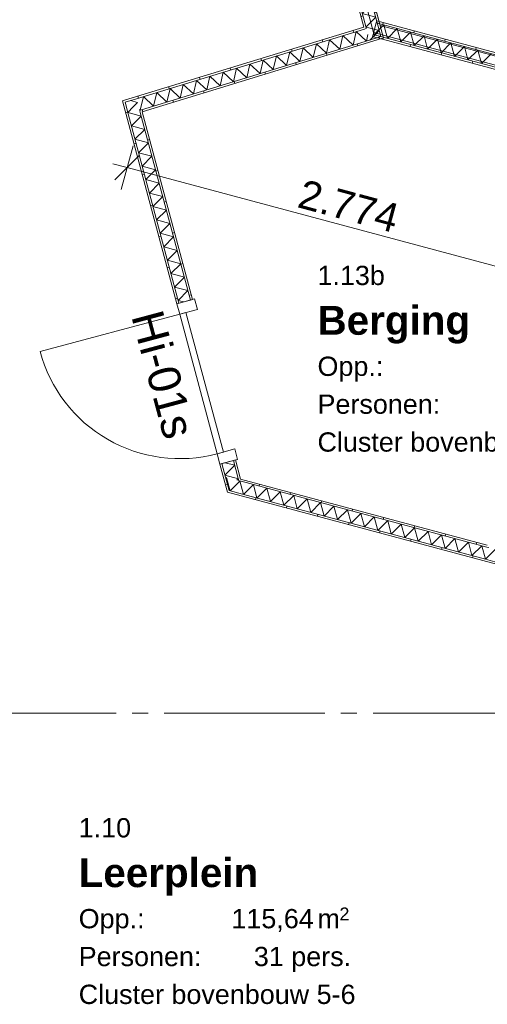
# Model space of a CAD drawing. Header units: millimetres. Extents: x 10 to 584, y 10 to 831.
# Tile 16 of 61: x 189 to 218, y 349 to 410. Entities that reach past the tile are written whole.
import ezdxf
from ezdxf.xclip import XClip

# ---------------------------------------------------------------- set-up
doc = ezdxf.new("R2010")
doc.units = ezdxf.units.MM
doc.header["$MEASUREMENT"] = 0
doc.header["$XCLIPFRAME"] = 0
doc.linetypes.add('B0204', pattern=[13, 10, -1, 1, -1])
for name, color, linetype in [('21 Buitenwanden', 7, 'Continuous'), ('22 NC Binnenwanden', 7, 'Continuous'), ('22 NC Binnenwanden Deuren', 7, 'Continuous'), ('22 NC Binnenwanden Deurlabels', 7, 'Continuous'), ('22 NC Binnenwanden Doorsnede-arcering', 7, 'Continuous'), ('22 NC Binnenwanden Laagscheidingslijnen', 7, 'Continuous'), ('23 Vloeren', 7, 'Continuous'), ('A Stramien', 7, 'Continuous'), ('Maatvoering 1_ 50_100', 7, 'Continuous'), ('Z Ruimtefuncties', 7, 'Continuous')]:
    doc.layers.add(name, color=color, linetype=linetype)
doc.styles.add('GENERATED_STYLE_1', font='txt')
doc.styles.add('GENERATED_STYLE_3', font='txt')
pattern_1 = [(255, (78, 259.1879), (-1.931852, 0.517638), [])]
pattern_2 = [(195, (78, 259.1879), (-0.517638, 1.931852), [])]
pattern_3 = [(75, (78, 259.1879), (-1.931852, 0.517638), [])]
pattern_4 = [(15, (78, 259.1879), (-0.517638, 1.931852), [])]
pattern_5 = [(107, (78, 259.1879), (1.91261, 0.584743), [])]

# ---------------------------------------------------------------- blocks, each defined once
blk = doc.blocks.new('*X119')
at = {"layer": '22 NC Binnenwanden Doorsnede-arcering', "color": 7, "linetype": 'Continuous', "lineweight": 0}
for p, q in [((211.667, 410.047), (211.054, 409.435)), ((211.667, 410.047), (211.891, 409.211)), ((212.503, 409.823), (211.891, 409.211)), ((212.503, 409.823), (212.727, 408.987)), ((213.34, 409.599), (212.727, 408.987)), ((213.34, 409.599), (213.564, 408.763)), ((211.027, 409.536), (211.054, 409.435)), ((214.176, 409.375), (213.564, 408.763)), ((214.176, 409.375), (214.4, 408.539)), ((215.013, 409.151), (214.4, 408.539)), ((215.013, 409.151), (215.237, 408.314)), ((215.849, 408.927), (215.237, 408.314)), ((215.849, 408.927), (216.073, 408.09)), ((216.686, 408.703), (216.073, 408.09)), ((216.686, 408.703), (216.91, 407.866)), ((217.522, 408.478), (216.91, 407.866)), ((217.522, 408.478), (217.746, 407.642)), ((218.359, 408.254), (217.746, 407.642))]:
    blk.add_line(p, q, dxfattribs=at)
blk = doc.blocks.new('*X158')
at = {"layer": '22 NC Binnenwanden Doorsnede-arcering', "color": 7, "linetype": 'Continuous', "lineweight": 0}
blk.add_line((211.186, 409.486), (210.807, 409.107), dxfattribs=at)
blk = doc.blocks.new('*X159')
at = {"layer": '22 NC Binnenwanden Doorsnede-arcering', "color": 7, "linetype": 'Continuous', "lineweight": 0}
for q in [(210.732, 409.868), (211.186, 409.486)]:
    blk.add_line((211.391, 409.692), q, dxfattribs=at)
blk = doc.blocks.new('*X160')
at = {"layer": '22 NC Binnenwanden Doorsnede-arcering', "color": 7, "linetype": 'Continuous', "lineweight": 0}
for p, q in [((199.736, 453.191), (199.124, 452.578)), ((199.736, 453.191), (199.205, 453.333)), ((199.96, 452.354), (199.124, 452.578)), ((199.96, 452.354), (199.348, 451.742)), ((200.184, 451.517), (199.348, 451.742)), ((200.184, 451.517), (199.572, 450.905)), ((200.408, 450.681), (199.572, 450.905)), ((200.408, 450.681), (199.796, 450.069)), ((200.632, 449.844), (199.796, 450.069)), ((200.632, 449.844), (200.02, 449.232)), ((200.857, 449.008), (200.02, 449.232)), ((200.857, 449.008), (200.244, 448.396)), ((201.081, 448.171), (200.244, 448.396)), ((201.081, 448.171), (200.468, 447.559)), ((201.305, 447.335), (200.468, 447.559)), ((201.305, 447.335), (200.693, 446.723)), ((201.529, 446.498), (200.693, 446.723)), ((201.529, 446.498), (200.917, 445.886)), ((201.753, 445.662), (200.917, 445.886)), ((201.753, 445.662), (201.141, 445.05)), ((201.977, 444.825), (201.141, 445.05)), ((201.977, 444.825), (201.365, 444.213)), ((202.201, 443.989), (201.365, 444.213)), ((202.201, 443.989), (201.589, 443.376)), ((202.426, 443.152), (201.589, 443.376)), ((202.426, 443.152), (201.813, 442.54)), ((202.65, 442.316), (201.813, 442.54)), ((202.65, 442.316), (202.037, 441.703)), ((202.874, 441.479), (202.037, 441.703)), ((202.874, 441.479), (202.262, 440.867)), ((203.098, 440.643), (202.262, 440.867)), ((203.098, 440.643), (202.486, 440.03)), ((203.322, 439.806), (202.486, 440.03)), ((203.322, 439.806), (202.71, 439.194)), ((203.546, 438.97), (202.71, 439.194)), ((203.546, 438.97), (202.934, 438.357)), ((203.771, 438.133), (202.934, 438.357)), ((203.771, 438.133), (203.158, 437.521)), ((203.995, 437.297), (203.158, 437.521)), ((203.995, 437.297), (203.382, 436.684)), ((204.219, 436.46), (203.382, 436.684)), ((204.219, 436.46), (203.606, 435.848)), ((204.443, 435.624), (203.606, 435.848)), ((204.443, 435.624), (203.831, 435.011)), ((204.667, 434.787), (203.831, 435.011)), ((204.667, 434.787), (204.055, 434.175)), ((204.891, 433.951), (204.055, 434.175)), ((204.891, 433.951), (204.279, 433.338)), ((205.115, 433.114), (204.279, 433.338)), ((205.115, 433.114), (204.503, 432.502)), ((205.34, 432.278), (204.503, 432.502)), ((205.34, 432.278), (204.727, 431.665)), ((205.564, 431.441), (204.727, 431.665)), ((205.564, 431.441), (204.951, 430.829)), ((205.788, 430.605), (204.951, 430.829)), ((205.788, 430.605), (205.175, 429.992)), ((206.012, 429.768), (205.175, 429.992)), ((206.012, 429.768), (205.4, 429.156)), ((206.236, 428.932), (205.4, 429.156)), ((206.236, 428.932), (205.624, 428.319)), ((206.46, 428.095), (205.624, 428.319)), ((206.46, 428.095), (205.848, 427.483)), ((206.684, 427.259), (205.848, 427.483)), ((206.684, 427.259), (206.072, 426.646)), ((206.909, 426.422), (206.072, 426.646)), ((206.909, 426.422), (206.296, 425.81)), ((207.133, 425.585), (206.296, 425.81)), ((207.133, 425.585), (206.52, 424.973)), ((207.357, 424.749), (206.52, 424.973)), ((207.357, 424.749), (206.744, 424.137)), ((207.581, 423.912), (206.744, 424.137)), ((207.581, 423.912), (206.969, 423.3)), ((207.805, 423.076), (206.969, 423.3)), ((207.805, 423.076), (207.193, 422.464)), ((208.029, 422.239), (207.193, 422.464)), ((208.029, 422.239), (207.417, 421.627)), ((208.253, 421.403), (207.417, 421.627)), ((208.253, 421.403), (207.641, 420.791)), ((208.478, 420.566), (207.641, 420.791)), ((208.478, 420.566), (207.865, 419.954)), ((208.702, 419.73), (207.865, 419.954)), ((208.702, 419.73), (208.089, 419.118)), ((208.926, 418.893), (208.089, 419.118)), ((208.926, 418.893), (208.313, 418.281)), ((209.15, 418.057), (208.313, 418.281)), ((209.15, 418.057), (208.538, 417.444)), ((209.374, 417.22), (208.538, 417.444)), ((209.374, 417.22), (208.762, 416.608)), ((209.598, 416.384), (208.762, 416.608)), ((209.598, 416.384), (208.986, 415.771)), ((209.822, 415.547), (208.986, 415.771)), ((209.822, 415.547), (209.21, 414.935)), ((210.047, 414.711), (209.21, 414.935)), ((210.047, 414.711), (209.434, 414.098)), ((210.271, 413.874), (209.434, 414.098)), ((210.271, 413.874), (209.658, 413.262)), ((210.495, 413.038), (209.658, 413.262)), ((210.495, 413.038), (209.882, 412.425)), ((210.719, 412.201), (209.882, 412.425)), ((210.719, 412.201), (210.107, 411.589)), ((210.943, 411.365), (210.107, 411.589)), ((210.943, 411.365), (210.331, 410.752)), ((211.167, 410.528), (210.331, 410.752)), ((211.167, 410.528), (210.555, 409.916)), ((210.732, 409.868), (210.555, 409.916))]:
    blk.add_line(p, q, dxfattribs=at)
blk = doc.blocks.new('*X289')
at = {"layer": '22 NC Binnenwanden Doorsnede-arcering', "color": 7, "linetype": 'Continuous', "lineweight": 0}
for p in [(201.83, 381.826), (202.083, 381.097)]:
    blk.add_line(p, (201.875, 381.871), dxfattribs=at)
blk = doc.blocks.new('*X290')
at = {"layer": '22 NC Binnenwanden Doorsnede-arcering', "color": 7, "linetype": 'Continuous', "lineweight": 0}
for q in [(202.666, 381.602), (202.083, 381.097)]:
    blk.add_line((202.099, 381.035), q, dxfattribs=at)
blk = doc.blocks.new('*X291')
at = {"layer": '22 NC Binnenwanden Doorsnede-arcering', "color": 7, "linetype": 'Continuous', "lineweight": 0}
for p, q in [((202.666, 381.602), (202.712, 381.647)), ((202.936, 380.811), (202.712, 381.647)), ((202.936, 380.811), (203.548, 381.423)), ((203.773, 380.587), (203.548, 381.423)), ((203.773, 380.587), (204.385, 381.199)), ((204.609, 380.362), (204.385, 381.199)), ((204.609, 380.362), (205.221, 380.975)), ((205.446, 380.138), (205.221, 380.975)), ((205.446, 380.138), (206.058, 380.751)), ((206.282, 379.914), (206.058, 380.751)), ((206.282, 379.914), (206.894, 380.527)), ((207.119, 379.69), (206.894, 380.527)), ((207.119, 379.69), (207.731, 380.302)), ((207.955, 379.466), (207.731, 380.302)), ((207.955, 379.466), (208.567, 380.078)), ((208.792, 379.242), (208.567, 380.078)), ((208.792, 379.242), (209.404, 379.854)), ((209.628, 379.018), (209.404, 379.854)), ((209.628, 379.018), (210.24, 379.63)), ((210.465, 378.793), (210.24, 379.63)), ((210.465, 378.793), (211.077, 379.406)), ((211.301, 378.569), (211.077, 379.406)), ((211.301, 378.569), (211.914, 379.182)), ((212.138, 378.345), (211.914, 379.182)), ((212.138, 378.345), (212.75, 378.958)), ((212.974, 378.121), (212.75, 378.958)), ((212.974, 378.121), (213.587, 378.733)), ((213.811, 377.897), (213.587, 378.733)), ((213.811, 377.897), (214.423, 378.509)), ((214.647, 377.673), (214.423, 378.509)), ((214.647, 377.673), (215.26, 378.285)), ((215.484, 377.449), (215.26, 378.285)), ((215.484, 377.449), (216.096, 378.061)), ((216.32, 377.224), (216.096, 378.061)), ((216.32, 377.224), (216.933, 377.837)), ((217.157, 377), (216.933, 377.837)), ((217.157, 377), (217.769, 377.613)), ((217.993, 376.776), (217.769, 377.613)), ((217.993, 376.776), (218.015, 376.798))]:
    blk.add_line(p, q, dxfattribs=at)
blk = doc.blocks.new('*X292')
at = {"layer": '22 NC Binnenwanden Doorsnede-arcering', "color": 7, "linetype": 'Continuous', "lineweight": 0}
for p in [(218.015, 376.798), (218.778, 376.746)]:
    blk.add_line(p, (218.606, 377.389), dxfattribs=at)
blk = doc.blocks.new('*X333')
at = {"layer": '22 NC Binnenwanden Doorsnede-arcering', "color": 7, "linetype": 'Continuous', "lineweight": 0}
for p in [(195.89, 405.331), (196.074, 404.944)]:
    blk.add_line(p, (196.34, 405.21), dxfattribs=at)
blk = doc.blocks.new('*X334')
at = {"layer": '22 NC Binnenwanden Doorsnede-arcering', "color": 7, "linetype": 'Continuous', "lineweight": 0}
for q in [(196.074, 404.944), (195.904, 404.551)]:
    blk.add_line((195.728, 404.598), q, dxfattribs=at)
blk = doc.blocks.new('*X335')
at = {"layer": '22 NC Binnenwanden Doorsnede-arcering', "color": 7, "linetype": 'Continuous', "lineweight": 0}
for p, q in [((195.904, 404.551), (196.565, 404.374)), ((195.952, 403.762), (196.565, 404.374)), ((195.952, 403.762), (196.789, 403.537)), ((196.176, 402.925), (196.789, 403.537)), ((196.176, 402.925), (197.013, 402.701)), ((196.4, 402.089), (197.013, 402.701)), ((196.4, 402.089), (197.237, 401.864)), ((196.625, 401.252), (197.237, 401.864)), ((196.625, 401.252), (197.461, 401.028)), ((196.849, 400.416), (197.461, 401.028)), ((196.849, 400.416), (197.685, 400.191)), ((197.073, 399.579), (197.685, 400.191)), ((197.073, 399.579), (197.909, 399.355)), ((197.297, 398.743), (197.909, 399.355)), ((197.297, 398.743), (198.134, 398.518)), ((197.521, 397.906), (198.134, 398.518)), ((197.521, 397.906), (198.358, 397.682)), ((197.745, 397.069), (198.358, 397.682)), ((197.745, 397.069), (198.582, 396.845)), ((197.969, 396.233), (198.582, 396.845)), ((197.969, 396.233), (198.806, 396.009)), ((198.194, 395.396), (198.806, 396.009)), ((198.194, 395.396), (199.03, 395.172)), ((198.418, 394.56), (199.03, 395.172)), ((198.418, 394.56), (199.254, 394.336)), ((198.642, 393.723), (199.254, 394.336)), ((198.642, 393.723), (199.478, 393.499)), ((198.866, 392.887), (199.478, 393.499)), ((198.866, 392.887), (199.206, 392.796))]:
    blk.add_line(p, q, dxfattribs=at)
blk = doc.blocks.new('*X336')
at = {"layer": '22 NC Binnenwanden Doorsnede-arcering', "color": 7, "linetype": 'Continuous', "lineweight": 0}
for p, q in [((201.78, 382.012), (202.392, 382.625)), ((201.795, 382.785), (202.392, 382.625)), ((201.78, 382.012), (202.616, 381.788)), ((202.526, 381.697), (202.616, 381.788))]:
    blk.add_line(p, q, dxfattribs=at)
blk = doc.blocks.new('*X337')
at = {"layer": '22 NC Binnenwanden Doorsnede-arcering', "color": 7, "linetype": 'Continuous', "lineweight": 0}
for p, q in [((209.76, 408.787), (209.954, 409.631)), ((210.588, 409.04), (209.954, 409.631)), ((208.103, 408.281), (208.298, 409.125)), ((208.931, 408.534), (208.298, 409.125)), ((208.931, 408.534), (209.126, 409.378)), ((209.76, 408.787), (209.126, 409.378)), ((210.588, 409.04), (210.681, 409.445)), ((205.619, 407.521), (205.814, 408.365)), ((206.447, 407.774), (205.814, 408.365)), ((206.447, 407.774), (206.642, 408.618)), ((207.275, 408.027), (206.642, 408.618)), ((207.275, 408.027), (207.47, 408.871)), ((208.103, 408.281), (207.47, 408.871)), ((203.962, 407.015), (204.157, 407.859)), ((204.791, 407.268), (204.157, 407.859)), ((204.791, 407.268), (204.985, 408.112)), ((205.619, 407.521), (204.985, 408.112)), ((202.306, 406.508), (202.501, 407.352)), ((203.134, 406.761), (202.501, 407.352)), ((203.134, 406.761), (203.329, 407.605)), ((203.962, 407.015), (203.329, 407.605)), ((199.821, 405.749), (200.016, 406.592)), ((200.65, 406.002), (200.016, 406.592)), ((200.65, 406.002), (200.844, 406.846)), ((201.478, 406.255), (200.844, 406.846)), ((201.478, 406.255), (201.673, 407.099)), ((202.306, 406.508), (201.673, 407.099)), ((198.165, 405.242), (198.36, 406.086)), ((198.993, 405.495), (198.36, 406.086)), ((198.993, 405.495), (199.188, 406.339)), ((199.821, 405.749), (199.188, 406.339)), ((196.509, 404.736), (196.704, 405.58)), ((197.337, 404.989), (196.704, 405.58)), ((197.337, 404.989), (197.532, 405.833)), ((198.165, 405.242), (197.532, 405.833)), ((196.509, 404.736), (196.454, 404.787))]:
    blk.add_line(p, q, dxfattribs=at)
blk = doc.blocks.new('Drawing_2_2', base_point=(78, 259.188))
at = {"layer": '22 NC Binnenwanden Doorsnede-arcering', "linetype": 'Continuous', "lineweight": 0, "true_color": 0x000000}
h = blk.add_hatch(dxfattribs=at)
h.set_pattern_fill('930_Lijnen_vert_200_0002', color=18, style=0, pattern_type=2)
h.set_pattern_definition(pattern_2)
h.paths.add_polyline_path([(199.497, 454.083), (211.492, 409.317), (211.611, 409.353), (199.626, 454.083)])
h = blk.add_hatch(dxfattribs=at)
h.set_pattern_fill('930_Lijnen_vert_200_0002', color=18, style=0, pattern_type=2)
h.set_pattern_definition(pattern_2)
h.paths.add_polyline_path([(198.825, 453.208), (210.428, 409.906), (210.548, 409.943), (198.955, 453.208)])
h = blk.add_hatch(dxfattribs=at)
h.set_pattern_fill('930_Lijnen_vert_200_0002', color=18, style=0, pattern_type=2)
h.set_pattern_definition(pattern_1)
h.paths.add_polyline_path([(289.565, 389.304), (211.23, 410.294), (211.198, 410.173), (289.533, 389.183)])
h = blk.add_hatch(dxfattribs=at)
h.set_pattern_fill('930_Lijnen_vert_200_0002', color=18, style=0, pattern_type=2)
h.set_pattern_definition(pattern_5)
h.paths.add_polyline_path([(210.428, 409.906), (195.526, 405.351), (195.559, 405.23), (210.46, 409.786)])
h = blk.add_hatch(dxfattribs=at)
h.set_pattern_fill('930_Lijnen_vert_200_0002', color=18, style=0, pattern_type=2)
h.set_pattern_definition(pattern_2)
h.paths.add_polyline_path([(210.548, 409.943), (210.428, 409.906), (210.58, 409.822)])
h = blk.add_hatch(dxfattribs=at)
h.set_pattern_fill('930_Lijnen_vert_200_0002', color=18, style=0, pattern_type=2)
h.set_pattern_definition(pattern_2)
h.paths.add_polyline_path([(210.428, 409.906), (210.46, 409.786), (210.58, 409.822)])
h = blk.add_hatch(dxfattribs=at)
h.set_pattern_fill('930_Lijnen_vert_200_0002', color=18, style=0, pattern_type=2)
h.set_pattern_definition(pattern_5)
h.paths.add_polyline_path([(211.492, 409.317), (196.59, 404.761), (196.623, 404.64), (211.524, 409.196)])
h = blk.add_hatch(dxfattribs=at)
h.set_pattern_fill('930_Lijnen_vert_200_0002', color=18, style=0, pattern_type=2)
h.set_pattern_definition(pattern_1)
h.paths.add_polyline_path([(289.339, 388.459), (211.004, 409.449), (210.971, 409.328), (289.307, 388.338)])
h = blk.add_hatch(dxfattribs=at)
h.set_pattern_fill('930_Lijnen_vert_200_0002', color=18, style=0, pattern_type=2)
h.set_pattern_definition(pattern_2)
h.paths.add_polyline_path([(211.492, 409.317), (211.644, 409.232), (211.611, 409.353)])
h = blk.add_hatch(dxfattribs=at)
h.set_pattern_fill('930_Lijnen_vert_200_0002', color=18, style=0, pattern_type=2)
h.set_pattern_definition(pattern_2)
h.paths.add_polyline_path([(211.492, 409.317), (211.524, 409.196), (211.644, 409.232)])
h = blk.add_hatch(dxfattribs=at)
h.set_pattern_fill('930_Lijnen_vert_200_0002', color=18, style=0, pattern_type=2)
h.set_pattern_definition(pattern_4)
h.paths.add_polyline_path([(195.407, 405.314), (195.559, 405.23), (195.526, 405.351)])
h = blk.add_hatch(dxfattribs=at)
h.set_pattern_fill('930_Lijnen_vert_200_0002', color=18, style=0, pattern_type=2)
h.set_pattern_definition(pattern_4)
h.paths.add_polyline_path([(195.559, 405.23), (195.407, 405.314), (195.439, 405.193)])
h = blk.add_hatch(dxfattribs=at)
h.set_pattern_fill('930_Lijnen_vert_200_0002', color=18, style=0, pattern_type=2)
h.set_pattern_definition(pattern_4)
h.paths.add_polyline_path([(195.439, 405.193), (198.791, 392.684), (198.912, 392.717), (195.559, 405.23)])
h = blk.add_hatch(dxfattribs=at)
h.set_pattern_fill('930_Lijnen_vert_200_0002', color=18, style=0, pattern_type=2)
h.set_pattern_definition(pattern_4)
h.paths.add_polyline_path([(196.471, 404.724), (196.623, 404.64), (196.59, 404.761)])
h = blk.add_hatch(dxfattribs=at)
h.set_pattern_fill('930_Lijnen_vert_200_0002', color=18, style=0, pattern_type=2)
h.set_pattern_definition(pattern_4)
h.paths.add_polyline_path([(196.623, 404.64), (196.471, 404.724), (196.503, 404.603)])
h = blk.add_hatch(dxfattribs=at)
h.set_pattern_fill('930_Lijnen_vert_200_0002', color=18, style=0, pattern_type=2)
h.set_pattern_definition(pattern_4)
h.paths.add_polyline_path([(196.623, 404.64), (196.503, 404.603), (199.636, 392.911), (199.757, 392.943)])
h = blk.add_hatch(dxfattribs=at)
h.set_pattern_fill('930_Lijnen_vert_200_0002', color=18, style=0, pattern_type=2)
h.set_pattern_definition(pattern_4)
h.paths.add_polyline_path([(201.588, 382.729), (201.467, 382.697), (201.898, 381.089), (202.037, 381.052)])
h = blk.add_hatch(dxfattribs=at)
h.set_pattern_fill('930_Lijnen_vert_200_0002', color=18, style=0, pattern_type=2)
h.set_pattern_definition(pattern_4)
h.paths.add_polyline_path([(202.312, 382.923), (202.612, 381.803), (202.752, 381.766), (202.433, 382.956)])
h = blk.add_hatch(dxfattribs=at)
h.set_pattern_fill('930_Lijnen_vert_200_0002', color=18, style=0, pattern_type=2)
h.set_pattern_definition(pattern_3)
h.paths.add_polyline_path([(202.612, 381.803), (202.65, 381.664), (202.752, 381.766)])
h = blk.add_hatch(dxfattribs=at)
h.set_pattern_fill('930_Lijnen_vert_200_0002', color=18, style=0, pattern_type=2)
h.set_pattern_definition(pattern_3)
h.paths.add_polyline_path([(202.752, 381.766), (202.65, 381.664), (202.789, 381.627)])
h = blk.add_hatch(dxfattribs=at)
h.set_pattern_fill('930_Lijnen_vert_200_0002', color=18, style=0, pattern_type=2)
h.set_pattern_definition(pattern_3)
h.paths.add_polyline_path([(218.114, 377.65), (202.752, 381.766), (202.789, 381.627), (218.082, 377.529)])
h = blk.add_hatch(dxfattribs=at)
h.set_pattern_fill('930_Lijnen_vert_200_0002', color=18, style=0, pattern_type=2)
h.set_pattern_definition(pattern_3)
h.paths.add_polyline_path([(202.037, 381.052), (201.898, 381.089), (201.935, 380.949)])
h = blk.add_hatch(dxfattribs=at)
h.set_pattern_fill('930_Lijnen_vert_200_0002', color=18, style=0, pattern_type=2)
h.set_pattern_definition(pattern_3)
h.paths.add_polyline_path([(201.935, 380.949), (202.075, 380.912), (202.037, 381.052)])
h = blk.add_hatch(dxfattribs=at)
h.set_pattern_fill('930_Lijnen_vert_200_0002', color=18, style=0, pattern_type=2)
h.set_pattern_definition(pattern_3)
h.paths.add_polyline_path([(202.037, 381.052), (202.075, 380.912), (222.257, 375.504), (222.289, 375.625)])
h = blk.add_hatch(dxfattribs=at)
h.set_pattern_fill('930_Lijnen_vert_200_0002', color=18, style=0, pattern_type=2)
h.set_pattern_definition(pattern_3)
h.paths.add_polyline_path([(218.235, 377.617), (218.114, 377.65), (218.082, 377.529), (218.203, 377.497)])
at = {"layer": '22 NC Binnenwanden', "color": 1, "linetype": 'Continuous', "lineweight": 0}
for p, q in [((198.791, 392.684), (198.912, 392.717)), ((198.912, 392.717), (199.636, 392.911)), ((199.636, 392.911), (199.757, 392.943)), ((201.467, 382.697), (201.588, 382.729)), ((201.588, 382.729), (202.312, 382.923)), ((202.312, 382.923), (202.433, 382.956))]:
    blk.add_line(p, q, dxfattribs=at)
at = {"layer": '22 NC Binnenwanden', "color": 1, "linetype": 'Continuous', "lineweight": 0, "flags": 128}
for points in [[(211.644, 409.232), (199.593, 454.208)], [(198.825, 453.208), (210.428, 409.906)], [(211.23, 410.294), (211.198, 410.173)], [(289.565, 389.304), (211.23, 410.294)], [(210.428, 409.906), (195.526, 405.351)], [(211.198, 410.173), (211.004, 409.449)], [(196.623, 404.64), (211.524, 409.196)], [(211.004, 409.449), (210.971, 409.328)], [(210.971, 409.328), (289.307, 388.338)], [(211.644, 409.232), (211.524, 409.196)], [(195.407, 405.314), (195.526, 405.351)], [(195.407, 405.314), (198.791, 392.684)], [(199.757, 392.943), (196.623, 404.64)], [(201.467, 382.697), (201.898, 381.089)], [(202.752, 381.766), (202.433, 382.956)], [(218.114, 377.65), (202.752, 381.766)], [(201.935, 380.949), (201.898, 381.089)], [(201.935, 380.949), (222.257, 375.504)]]:
    blk.add_lwpolyline(points, dxfattribs=at)
at = {"layer": '22 NC Binnenwanden Deuren', "color": 1, "linetype": 'Continuous', "lineweight": 0}
for p, q in [((199.892, 392.98), (198.791, 392.684)), ((198.791, 392.684), (198.912, 392.717)), ((198.791, 392.684), (198.912, 392.717)), ((198.791, 392.684), (198.964, 392.037)), ((198.912, 392.717), (199.636, 392.911)), ((198.912, 392.717), (199.636, 392.911)), ((199.636, 392.911), (199.757, 392.943)), ((199.636, 392.911), (199.757, 392.943)), ((200.065, 392.332), (199.892, 392.98)), ((198.964, 392.037), (190.271, 389.708)), ((198.964, 392.037), (200.065, 392.332)), ((198.964, 392.037), (199.351, 392.141)), ((201.294, 383.344), (198.964, 392.037)), ((199.351, 392.141), (201.68, 383.447)), ((202.395, 383.639), (201.294, 383.344)), ((201.68, 383.447), (201.294, 383.344)), ((201.294, 383.344), (201.467, 382.697)), ((202.568, 382.992), (202.395, 383.639)), ((201.467, 382.697), (202.568, 382.992)), ((201.467, 382.697), (201.588, 382.729)), ((201.467, 382.697), (201.588, 382.729)), ((201.588, 382.729), (202.312, 382.923)), ((201.588, 382.729), (202.312, 382.923)), ((202.312, 382.923), (202.433, 382.956)), ((202.312, 382.923), (202.433, 382.956))]:
    blk.add_line(p, q, dxfattribs=at)
blk.add_arc((198.964, 392.037), 9, 195, 285, dxfattribs=at)
at = {"layer": '22 NC Binnenwanden Laagscheidingslijnen', "color": 9, "linetype": 'Continuous', "lineweight": 0}
for p, q in [((210.548, 409.943), (198.955, 453.208)), ((211.298, 410.042), (199.698, 453.333)), ((196.276, 405.449), (210.46, 409.786)), ((210.46, 409.786), (210.58, 409.822)), ((210.46, 409.786), (210.58, 409.822)), ((210.58, 409.822), (210.548, 409.943)), ((289.533, 389.183), (211.198, 410.173)), ((211.492, 409.317), (211.298, 410.042)), ((196.59, 404.761), (210.774, 409.097)), ((210.774, 409.097), (211.492, 409.317)), ((210.774, 409.097), (211.492, 409.317)), ((289.339, 388.459), (211.004, 409.449)), ((196.276, 405.449), (195.559, 405.23)), ((196.276, 405.449), (195.559, 405.23)), ((195.559, 405.23), (195.753, 404.505)), ((196.59, 404.761), (196.471, 404.724)), ((196.59, 404.761), (196.471, 404.724)), ((196.471, 404.724), (196.503, 404.603)), ((195.753, 404.505), (198.912, 392.717)), ((196.503, 404.603), (199.636, 392.911)), ((201.588, 382.729), (201.813, 381.888)), ((202.312, 382.923), (202.612, 381.803)), ((201.813, 381.888), (202.037, 381.052)), ((201.813, 381.888), (202.037, 381.052)), ((202.612, 381.803), (202.65, 381.664)), ((202.612, 381.803), (202.65, 381.664)), ((202.65, 381.664), (202.789, 381.627)), ((202.789, 381.627), (218.082, 377.529)), ((202.037, 381.052), (202.874, 380.827)), ((202.874, 380.827), (218.008, 376.772)), ((218.082, 377.529), (218.203, 377.497)), ((218.008, 376.772), (218.733, 376.578))]:
    blk.add_line(p, q, dxfattribs=at)
at = {"layer": '23 Vloeren', "color": 1, "linetype": 'Continuous', "lineweight": 0, "flags": 128}
for points in [[(202.924, 509.928), (302.501, 509.518), (279.375, 422.348), (297.626, 417.633), (289.818, 388.46), (211.036, 409.569), (205.247, 431.172), (222.808, 435.878)], [(208.94, 419.324), (225.906, 423.857), (294.172, 405.66), (289.774, 389.248), (211.437, 410.002)]]:
    blk.add_lwpolyline(points, close=True, dxfattribs=at)
at = {"layer": 'A Stramien', "color": 9, "linetype": 'B0204', "lineweight": 0}
blk.add_line((68, 367.188), (520.556, 367.188), dxfattribs=at)
at = {"layer": 'Maatvoering 1_ 50_100', "color": 1, "linetype": 'Continuous', "lineweight": 0}
for p, q in [((195.327, 399.804), (196.055, 402.521)), ((196.456, 401.928), (194.925, 400.397)), ((194.805, 401.4), (195.691, 401.162)), ((195.691, 401.162), (222.49, 393.981))]:
    blk.add_line(p, q, dxfattribs=at)
at = {"layer": '21 Buitenwanden', "color": 4, "linetype": 'Continuous', "lineweight": 0}
for name in ['*X160', '*X337', '*X159', '*X119', '*X158', '*X333', '*X334', '*X335', '*X336', '*X289', '*X290', '*X291', '*X292']:
    blk.add_blockref(name, (0, 0), dxfattribs=at)
at = {"layer": '22 NC Binnenwanden Deurlabels', "color": 2, "linetype": 'Continuous', "lineweight": 0, "insert": (197.866, 392.437), "char_height": 2, "attachment_point": 1, "rotation": 285, "style": 'GENERATED_STYLE_1'}
blk.add_mtext('\\A1;{\\pql;\\fArial|b0|i0|c0|p38;Hi-01s}', dxfattribs=at)
at = {"layer": 'Maatvoering 1_ 50_100', "color": 2, "linetype": 'Continuous', "lineweight": 0, "insert": (206.211, 398.716), "char_height": 1.8, "width": 6.15497, "attachment_point": 7, "rotation": 345, "style": 'GENERATED_STYLE_1'}
blk.add_mtext('\\A1;{\\pql;\\fArial|b0|i0|c0|p38;2.774}', dxfattribs=at)
at = {"layer": 'Z Ruimtefuncties', "color": 2, "linetype": 'Continuous', "lineweight": 0, "attachment_point": 1}
for s, insert, char_height, style in [('\\A1;{\\pql;\\pt0;\\fArial|b0|i0|c0|p38;1.13b}', (207.542, 395.047), 1.2, 'GENERATED_STYLE_1'), ('\\A1;{\\pql;\\pt0;\\fArial|b1|i0|c0|p38;Berging}', (207.542, 392.552), 1.8, 'GENERATED_STYLE_3'), ('\\A1;{\\pql;\\pt0;\\fArial|b0|i0|c0|p38;Opp.: }', (207.542, 389.39), 1.2, 'GENERATED_STYLE_1'), ('\\A1;{\\pql;\\pt0;\\fArial|b0|i0|c0|p38;Personen: }', (207.542, 387.032), 1.2, 'GENERATED_STYLE_1'), ('\\A1;{\\pql;\\pt0;\\fArial|b0|i0|c0|p38;Cluster bovenbouw 5-6}', (207.542, 384.675), 1.2, 'GENERATED_STYLE_1'), ('\\A1;{\\pql;\\pt0;\\fArial|b0|i0|c0|p38;1.10}', (192.673, 360.651), 1.2, 'GENERATED_STYLE_1'), ('\\A1;{\\pql;\\pt0;\\fArial|b1|i0|c0|p38;Leerplein}', (192.673, 358.156), 1.8, 'GENERATED_STYLE_3'), ('\\A1;{\\pql;\\pt0;\\fArial|b0|i0|c0|p38;Opp.: }', (192.673, 354.993), 1.2, 'GENERATED_STYLE_1'), ('\\A1;{\\pql;\\fArial|b0|i0|c0|p38;115,64}', (202.182, 354.993), 1.2, 'GENERATED_STYLE_1'), ('\\A1;{\\pql;\\fArial|b0|i0|c0|p38;2}', (208.908, 355.085), 0.8, 'GENERATED_STYLE_1'), ('\\A1;{\\pql;\\fArial|b0|i0|c0|p38; m}', (207.075, 354.993), 1.2, 'GENERATED_STYLE_1'), ('\\A1;{\\pql;\\pt0;\\fArial|b0|i0|c0|p38;Personen: }', (192.673, 352.636), 1.2, 'GENERATED_STYLE_1'), ('\\A1;{\\pql;\\pt0;\\fArial|b0|i0|c0|p38;31 pers.}', (203.579, 352.636), 1.2, 'GENERATED_STYLE_1'), ('\\A1;{\\pql;\\pt0;\\fArial|b0|i0|c0|p38;Cluster bovenbouw 5-6}', (192.673, 350.279), 1.2, 'GENERATED_STYLE_1')]:
    blk.add_mtext(s, dxfattribs=dict(at, insert=insert, char_height=char_height, style=style))

msp = doc.modelspace()

# ---------------------------------------------------------------- block references
at = {"color": 4, "linetype": 'Continuous', "lineweight": 0}
ref = msp.add_blockref('Drawing_2_2', (78, 259.188), dxfattribs=at)
XClip(ref).set_block_clipping_path([(30, 141.736842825), (586.5626696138, 807.8168177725)])

doc.saveas('drawing.dxf')
